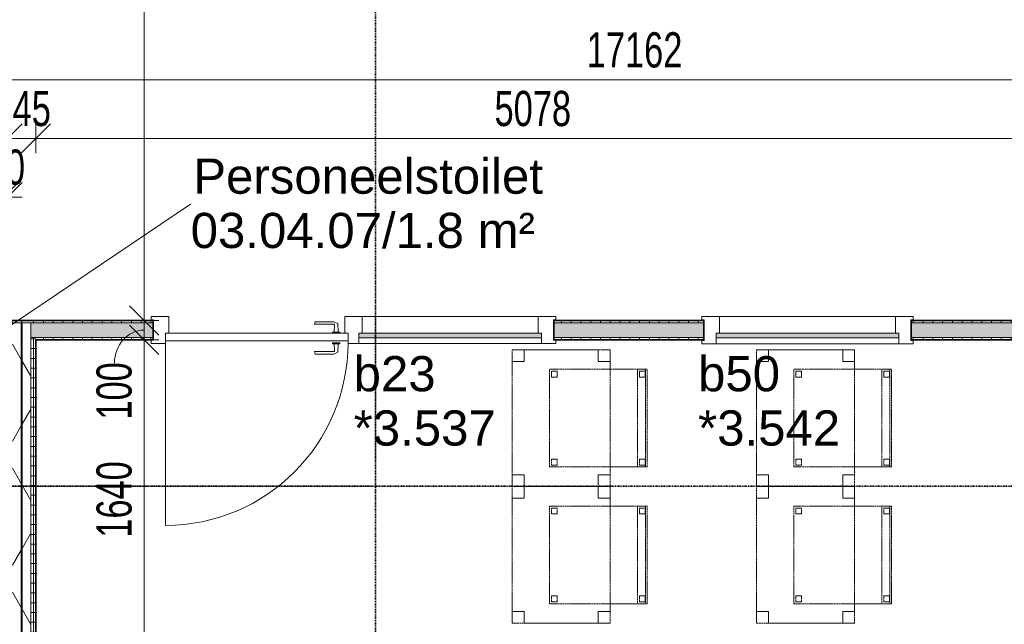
# Model space of a CAD drawing. Header units: millimetres. Extents: x -80560 to 110805, y -11020 to 52719.
# Tile 67 of 145: x 56685 to 61722, y 16595 to 19688. Entities that reach past the tile are written whole.
import ezdxf

# ---------------------------------------------------------------- set-up
doc = ezdxf.new("R2010")
doc.units = ezdxf.units.MM
doc.linetypes.add('DASHDOT2', pattern=[8, 4, -2, 0, -2])
doc.linetypes.add('DASHED2', pattern=[6, 4, -2])
for name, color, linetype, lineweight in [('A-ANNO-DIMS', 211, 'Continuous', 9), ('A-ANNO-DIMS-100', 211, 'Continuous', 9), ('A-AREA-IDEN', 2, 'Continuous', 9), ('A-DOOR', 31, 'Continuous', 18), ('A-GLAZ', 151, 'Continuous', 18), ('A-GLAZ-IDEN', 152, 'Continuous', 18), ('A-WALL', 113, 'Continuous', 35), ('A-WALL-PATT', 111, 'Continuous', 35), ('G-ANNO-SYMB', 111, 'Continuous', 9), ('I-FURN', 30, 'Continuous', 18), ('I-WALL', 2, 'Continuous', 18)]:
    doc.layers.add(name, color=color, linetype=linetype, lineweight=lineweight)
doc.styles.add('Arial', font='arial.ttf', dxfattribs={"height": 180})
doc.styles.add('Arial_5', font='arial.ttf', dxfattribs={"width": 0.7, "height": 180})
doc.dimstyles.new('n3o_1_8', dxfattribs={"dimscale": 304.8, "dimtxt": 183.646692, "dimasz": 0.492126, "dimexe": 0.246063, "dimexo": 0.0625, "dimgap": 0.032808, "dimtad": 1, "dimdec": 0, "dimdsep": 46, "dimtxsty": 'Arial_5', "dimblk1": 'OBLIQUE', "dimblk2": 'OBLIQUE', "dimsah": 1, "dimcen": 0.09, "dimdle": 0.246063, "dimazin": 0, "dimtfac": 1, "dimtdec": 4, "dimtix": 1, "dimtmove": 0, "dimatfit": 3, "dimfxl": 0.246063, "dimfxlon": 1, "dimtvp": 1, "dimtolj": 1, "dimtzin": 0, "dimarcsym": 2})
doc.dimstyles.new('n3o_1_8_1', dxfattribs={"dimscale": 304.8, "dimtxt": 183.646692, "dimasz": 0.492126, "dimexe": 0.246063, "dimexo": 0.0625, "dimgap": 0.032808, "dimtad": 1, "dimdec": 0, "dimdsep": 46, "dimtxsty": 'Arial_5', "dimblk1": 'OBLIQUE', "dimblk2": 'OBLIQUE', "dimsah": 1, "dimcen": 0.09, "dimdle": 0.246063, "dimazin": 0, "dimtfac": 1, "dimtdec": 4, "dimtix": 1, "dimtmove": 1, "dimatfit": 3, "dimfxl": 0.246063, "dimfxlon": 1, "dimtvp": 1, "dimtolj": 1, "dimtzin": 0, "dimarcsym": 2})
doc.dimstyles.new('n3o_1_8_3', dxfattribs={"dimscale": 304.8, "dimtxt": 183.646692, "dimasz": 0.492126, "dimexe": 0.246063, "dimexo": 0.0625, "dimgap": 0.032808, "dimtad": 1, "dimdec": 0, "dimdsep": 46, "dimtxsty": 'Arial_5', "dimblk1": 'OBLIQUE', "dimblk2": 'OBLIQUE', "dimsah": 1, "dimcen": 0.09, "dimdle": 0.246063, "dimazin": 0, "dimtfac": 1, "dimtdec": 4, "dimtix": 1, "dimtmove": 0, "dimatfit": 3, "dimfxl": 0.246063, "dimfxlon": 1, "dimtvp": 1, "dimtolj": 1, "dimtzin": 0, "dimarcsym": 2})
pattern_1 = [(180, (56767.32, 14055.25), (-1e-13, -50), [])]
pattern_2 = [(60, (24894.82, 0), (-274.963, 158.75), []), (120, (24894.82, 0), (-274.963, -158.75), [])]
pattern_3 = [(270, (63356.07, 18150), (50, 2e-13), [])]

# ---------------------------------------------------------------- blocks, each defined once
blk = doc.blocks.new('32_n3o_deur_enkel met zijlicht - 90x139_17_K_930_2410x2070_deur glasstrook-33349588-DO_03 derde verdieping')
at = {"layer": 'A-GLAZ'}
for p, q in [((-962, 69), (-1035, 69)), ((-1035, 69), (-1035, 52)), ((-1035, 52), (-1023, 52)), ((-1023, 52), (-1023, -53)), ((-962, 39), (-962, 69)), ((-962, 69), (-28, 69)), ((28, 69), (-28, 69)), ((-28, 69), (-28, 39)), ((28, 55), (28, 69)), ((1035, 69), (962, 69)), ((962, 69), (962, 55)), ((1023, -53), (1023, 52)), ((1023, 52), (1035, 52)), ((1035, 52), (1035, 69)), ((-945, -70), (-945, 15)), ((-45, 15), (-45, -70)), ((45, -70), (45, 15)), ((945, 15), (945, -70)), ((-1023, -53), (-1035, -53)), ((-1035, -53), (-1035, -70)), ((-1035, -70), (-945, -70)), ((-45, -70), (-945, -70)), ((-45, -70), (45, -70)), ((945, -70), (1035, -70)), ((1035, -53), (1023, -53)), ((1035, -70), (1035, -53))]:
    blk.add_line(p, q, dxfattribs=at)
blk = doc.blocks.new('30_n3o_deur_dicht - 40mm_draai_LS-31987334-DO_03 derde verdieping')
at = {"layer": 'A-DOOR'}
for p, q in [((0, 40), (-934, 40)), ((-934, 40), (-934, 0)), ((-934, 0), (0, 0)), ((0, 0), (0, 40))]:
    blk.add_line(p, q, dxfattribs=at)
blk = doc.blocks.new('30_n3o_beslag_deurkruk_met_schild - std-875116-DO_03 derde verdieping')
at = {"layer": 'A-DOOR'}
for p, q in [((-18.5, 0), (-18.5, -5)), ((18.5, -5), (18.5, 0)), ((-18.5, -5), (18.5, -5)), ((-7.8, -48.4), (-10, -5)), ((12.7, -58), (-7.8, -48.4)), ((10, -5), (8.3, -39.7)), ((13.3, -45), (111, -45)), ((111, -45), (108, -58)), ((108, -58), (12.7, -58))]:
    blk.add_line(p, q, dxfattribs=at)
at = {"layer": 'A-DOOR', "flags": 128}
blk.add_lwpolyline([(8.3, -39.7), (8.6, -41.7), (9.6, -43.4), (11.3, -44.6), (13.3, -45)], dxfattribs=at)
blk = doc.blocks.new('30_n3o_beslag_deurkruk_met_schild - std-V214-DO_03 derde verdieping')
at = {"layer": 'A-DOOR'}
for p, q in [((-7.8, 48.4), (12.7, 58)), ((12.7, 58), (108, 58)), ((108, 58), (111, 45)), ((18.5, 5), (-18.5, 5)), ((-18.5, 5), (-18.5, 0)), ((-10, 5), (-7.8, 48.4)), ((8.3, 39.7), (10, 5)), ((111, 45), (13.3, 45)), ((18.5, 0), (18.5, 5)), ((-18.5, 0), (18.5, 0))]:
    blk.add_line(p, q, dxfattribs=at)
at = {"layer": 'A-DOOR', "flags": 128}
blk.add_lwpolyline([(13.3, 45), (11.3, 44.6), (9.6, 43.4), (8.6, 41.7), (8.3, 39.7)], dxfattribs=at)
blk = doc.blocks.new('00_n3o_symbool_swingangle - std-31745489-DO_03 derde verdieping')
at = {"layer": 'A-DOOR'}
blk.add_line((-415, -10), (-415, -944), dxfattribs=at)
blk.add_arc((-415, -10), 934, 270, 0, dxfattribs=at)
blk = doc.blocks.new('32_n3o_raam_h1xb1 - 90x139_17_K_2410x1080-31973212-DO_03 derde verdieping')
at = {"layer": 'A-GLAZ'}
for p, q in [((-540, 69.5), (-540, 52.5)), ((-467, 69.5), (-540, 69.5)), ((-540, 52.5), (-528, 52.5)), ((-528, 52.5), (-528, -52.5)), ((-467, 39.5), (-467, 69.5)), ((-467, 69.5), (467, 69.5)), ((540, 69.5), (467, 69.5)), ((467, 69.5), (467, 39.5)), ((528, -52.5), (528, 52.5)), ((528, 52.5), (540, 52.5)), ((540, 52.5), (540, 69.5)), ((-450, -69.5), (-450, 15.5)), ((450, 15.5), (450, -69.5)), ((-528, -52.5), (-540, -52.5)), ((-540, -52.5), (-540, -69.5)), ((-540, -69.5), (-450, -69.5)), ((450, -69.5), (-450, -69.5)), ((450, -69.5), (540, -69.5)), ((540, -52.5), (528, -52.5)), ((540, -69.5), (540, -52.5))]:
    blk.add_line(p, q, dxfattribs=at)
blk = doc.blocks.new('30_n3o_raam_vast - 24mm-31742709-DO_03 derde verdieping')
at = {"layer": 'A-DOOR'}
blk.add_hatch(color=256, dxfattribs=at).paths.add_polyline_path([(0, 24), (-934, 24), (-934, 0), (0, 0)], flags=0)
for p, q in [((0, 24), (-934, 24)), ((-934, 24), (-934, 0)), ((-934, 0), (0, 0)), ((0, 0), (0, 24))]:
    blk.add_line(p, q, dxfattribs=at)
blk = doc.blocks.new('82_tafel1 - tafel 500x700 2-30673039-DO_03 derde verdieping')
at = {"layer": 'I-FURN', "linetype": 'DASHED2'}
for p, q in [((350, 250), (-350, 250)), ((-350, 250), (-350, -250)), ((350, 250), (-350, 250)), ((-350, 250), (-350, -250)), ((-350, 250), (-350, 190)), ((-290, 250), (-350, 250)), ((-290, 190), (-290, 250)), ((-290, 250), (290, 250)), ((-290, 250), (-290, 190)), ((290, 250), (290, 190)), ((290, 190), (290, 250)), ((350, 250), (290, 250)), ((350, -250), (350, 250)), ((350, -250), (350, 250)), ((350, 190), (350, 250)), ((-350, -190), (-350, 190)), ((-350, 190), (-290, 190)), ((-290, 190), (-350, 190)), ((290, 190), (350, 190)), ((350, 190), (290, 190)), ((350, 190), (350, -190)), ((-290, -190), (-350, -190)), ((-350, -190), (-290, -190)), ((-350, -190), (-350, -250)), ((-290, -250), (-290, -190)), ((-290, -190), (-290, -250)), ((350, -190), (290, -190)), ((290, -190), (290, -250)), ((290, -250), (290, -190)), ((290, -190), (350, -190)), ((350, -250), (350, -190)), ((-350, -250), (350, -250)), ((-350, -250), (350, -250)), ((-350, -250), (-290, -250)), ((290, -250), (-290, -250)), ((290, -250), (350, -250))]:
    blk.add_line(p, q, dxfattribs=at)
blk = doc.blocks.new('82_zitmeubel - stoel 500x500-V240-DO_03 derde verdieping')
at = {"layer": 'I-FURN', "linetype": 'DASHED2'}
for p, q in [((-192.1, -73), (-192.1, 237)), ((-192.1, 237), (-192.1, -73)), ((-192.1, 237), (307.9, 237)), ((-192.1, 237), (307.9, 237)), ((-182.1, 226), (-182.1, 198)), ((-182.1, 198), (-182.1, 226)), ((-153.1, 227), (-181.1, 227)), ((-181.1, 227), (-153.1, 227)), ((-152.1, 198), (-152.1, 226)), ((-152.1, 226), (-152.1, 198)), ((267.9, 226), (267.9, 198)), ((267.9, 198), (267.9, 226)), ((296.9, 227), (268.9, 227)), ((268.9, 227), (296.9, 227)), ((297.9, 198), (297.9, 226)), ((297.9, 226), (297.9, 198)), ((307.9, 237), (307.9, -73)), ((307.9, -73), (307.9, 237)), ((-181.1, 197), (-153.1, 197)), ((-153.1, 197), (-181.1, 197)), ((268.9, 197), (296.9, 197)), ((296.9, 197), (268.9, 197)), ((-192.1, -213), (-192.1, -73)), ((-192.1, -73), (-192.1, -263)), ((307.9, -73), (307.9, -213)), ((307.9, -263), (307.9, -73)), ((-192.1, -254.1), (-192.1, -213)), ((307.9, -213), (-192.1, -213)), ((-182.1, -224), (-182.1, -252)), ((-182.1, -252), (-182.1, -224)), ((-153.1, -223), (-181.1, -223)), ((-181.1, -223), (-153.1, -223)), ((-152.1, -252), (-152.1, -224)), ((-152.1, -224), (-152.1, -252)), ((267.9, -224), (267.9, -252)), ((267.9, -252), (267.9, -224)), ((296.9, -223), (268.9, -223)), ((268.9, -223), (296.9, -223)), ((297.9, -252), (297.9, -224)), ((297.9, -224), (297.9, -252)), ((307.9, -213), (307.9, -254.1)), ((-192.1, -263), (-192.1, -254.1)), ((307.9, -254.1), (-192.1, -254.1)), ((-192.1, -263), (307.9, -263)), ((-192.1, -263), (307.9, -263)), ((-181.1, -253), (-153.1, -253)), ((-153.1, -253), (-181.1, -253)), ((268.9, -253), (296.9, -253)), ((296.9, -253), (268.9, -253)), ((307.9, -254.1), (307.9, -263))]:
    blk.add_line(p, q, dxfattribs=at)
for centre, start, end in [((-181.1, 226), 120, 165), ((-181.1, 226), 135, 180), ((-181.1, 226), 165, 180), ((-181.1, 226), 90, 135), ((-181.1, 226), 90, 120), ((-153.1, 226), 60, 90), ((-153.1, 226), 60, 90), ((-153.1, 226), 360, 60), ((-153.1, 226), 15, 60), ((-153.1, 226), 360, 15), ((268.9, 226), 90, 180), ((268.9, 226), 90, 165), ((268.9, 226), 165, 180), ((296.9, 226), 360, 90), ((296.9, 226), 360, 90), ((-181.1, 198), 180, 195), ((-181.1, 198), 180, 240), ((-181.1, 198), 195, 225), ((-181.1, 198), 225, 270), ((-181.1, 198), 240, 255), ((-181.1, 198), 255, 270), ((-153.1, 198), 270, 300), ((-153.1, 198), 270, 285), ((-153.1, 198), 285, 0), ((-153.1, 198), 300, 0), ((268.9, 198), 180, 270), ((268.9, 198), 180, 225), ((268.9, 198), 225, 270), ((296.9, 198), 270, 360), ((296.9, 198), 270, 285), ((296.9, 198), 285, 330), ((296.9, 198), 330, 360), ((-181.1, -224), 90, 180), ((-181.1, -224), 90, 180), ((-153.1, -224), 0, 90), ((-153.1, -224), 0, 90), ((268.9, -224), 90, 180), ((268.9, -224), 150, 180), ((268.9, -224), 90, 150), ((296.9, -224), 0, 90), ((296.9, -224), 0, 90), ((-181.1, -252), 180, 270), ((-181.1, -252), 180, 270), ((-153.1, -252), 270, 0), ((-153.1, -252), 270, 0), ((268.9, -252), 180, 270), ((268.9, -252), 180, 270), ((296.9, -252), 270, 0), ((296.9, -252), 270, 285), ((296.9, -252), 285, 315), ((296.9, -252), 315, 0)]:
    blk.add_arc(centre, 1, start, end, dxfattribs=at)
blk = doc.blocks.new('82_zitmeubel - stoel 500x500-V241-DO_03 derde verdieping')
at = {"layer": 'I-FURN', "linetype": 'DASHED2'}
for p, q in [((-192.1, -73), (-192.1, 237)), ((-192.1, 237), (-192.1, -73)), ((-192.1, 237), (307.9, 237)), ((-192.1, 237), (307.9, 237)), ((-182.1, 226), (-182.1, 198)), ((-182.1, 198), (-182.1, 226)), ((-153.1, 227), (-181.1, 227)), ((-181.1, 227), (-153.1, 227)), ((-152.1, 198), (-152.1, 226)), ((-152.1, 226), (-152.1, 198)), ((267.9, 226), (267.9, 198)), ((267.9, 198), (267.9, 226)), ((296.9, 227), (268.9, 227)), ((268.9, 227), (296.9, 227)), ((297.9, 198), (297.9, 226)), ((297.9, 226), (297.9, 198)), ((307.9, 237), (307.9, -73)), ((307.9, -73), (307.9, 237)), ((-181.1, 197), (-153.1, 197)), ((-153.1, 197), (-181.1, 197)), ((268.9, 197), (296.9, 197)), ((296.9, 197), (268.9, 197)), ((-192.1, -213), (-192.1, -73)), ((-192.1, -73), (-192.1, -263)), ((307.9, -73), (307.9, -213)), ((307.9, -263), (307.9, -73)), ((-192.1, -254.1), (-192.1, -213)), ((307.9, -213), (-192.1, -213)), ((-182.1, -224), (-182.1, -252)), ((-182.1, -252), (-182.1, -224)), ((-153.1, -223), (-181.1, -223)), ((-181.1, -223), (-153.1, -223)), ((-152.1, -252), (-152.1, -224)), ((-152.1, -224), (-152.1, -252)), ((267.9, -224), (267.9, -252)), ((267.9, -252), (267.9, -224)), ((296.9, -223), (268.9, -223)), ((268.9, -223), (296.9, -223)), ((297.9, -252), (297.9, -224)), ((297.9, -224), (297.9, -252)), ((307.9, -213), (307.9, -254.1)), ((-192.1, -263), (-192.1, -254.1)), ((307.9, -254.1), (-192.1, -254.1)), ((-192.1, -263), (307.9, -263)), ((-192.1, -263), (307.9, -263)), ((-181.1, -253), (-153.1, -253)), ((-153.1, -253), (-181.1, -253)), ((268.9, -253), (296.9, -253)), ((296.9, -253), (268.9, -253)), ((307.9, -254.1), (307.9, -263))]:
    blk.add_line(p, q, dxfattribs=at)
for centre, start, end in [((-181.1, 226), 120, 165), ((-181.1, 226), 135, 180), ((-181.1, 226), 165, 180), ((-181.1, 226), 90, 135), ((-181.1, 226), 90, 120), ((-153.1, 226), 60, 90), ((-153.1, 226), 75, 90), ((-153.1, 226), 45, 75), ((-153.1, 226), 360, 60), ((-153.1, 226), 360, 45), ((268.9, 226), 90, 180), ((268.9, 226), 150, 165), ((268.9, 226), 165, 180), ((268.9, 226), 135, 150), ((268.9, 226), 120, 135), ((268.9, 226), 105, 120), ((268.9, 226), 90, 105), ((296.9, 226), 360, 90), ((296.9, 226), 360, 90), ((-181.1, 198), 180, 195), ((-181.1, 198), 180, 240), ((-181.1, 198), 195, 225), ((-181.1, 198), 225, 270), ((-181.1, 198), 240, 270), ((-153.1, 198), 270, 285), ((-153.1, 198), 270, 285), ((-153.1, 198), 285, 0), ((-153.1, 198), 285, 0), ((268.9, 198), 180, 270), ((268.9, 198), 180, 195), ((268.9, 198), 195, 210), ((268.9, 198), 210, 270), ((296.9, 198), 270, 360), ((296.9, 198), 270, 360), ((-181.1, -224), 90, 180), ((-181.1, -224), 90, 180), ((-153.1, -224), 0, 90), ((-153.1, -224), 0, 90), ((268.9, -224), 90, 180), ((268.9, -224), 150, 180), ((268.9, -224), 90, 150), ((296.9, -224), 0, 90), ((296.9, -224), 0, 90), ((-181.1, -252), 180, 270), ((-181.1, -252), 180, 270), ((-153.1, -252), 270, 0), ((-153.1, -252), 270, 0), ((268.9, -252), 180, 270), ((268.9, -252), 180, 270), ((296.9, -252), 270, 0), ((296.9, -252), 270, 285), ((296.9, -252), 285, 315), ((296.9, -252), 315, 0)]:
    blk.add_arc(centre, 1, start, end, dxfattribs=at)
blk = doc.blocks.new('82_zitmeubel - stoel 500x500-V242-DO_03 derde verdieping')
at = {"layer": 'I-FURN', "linetype": 'DASHED2'}
for p, q in [((-192.1, -73), (-192.1, 237)), ((-192.1, 237), (-192.1, -73)), ((-192.1, 237), (307.9, 237)), ((-192.1, 237), (307.9, 237)), ((-182.1, 226), (-182.1, 198)), ((-182.1, 198), (-182.1, 226)), ((-153.1, 227), (-181.1, 227)), ((-181.1, 227), (-153.1, 227)), ((-152.1, 198), (-152.1, 226)), ((-152.1, 226), (-152.1, 198)), ((267.9, 226), (267.9, 198)), ((267.9, 198), (267.9, 226)), ((296.9, 227), (268.9, 227)), ((268.9, 227), (296.9, 227)), ((297.9, 198), (297.9, 226)), ((297.9, 226), (297.9, 198)), ((307.9, 237), (307.9, -73)), ((307.9, -73), (307.9, 237)), ((-181.1, 197), (-153.1, 197)), ((-153.1, 197), (-181.1, 197)), ((268.9, 197), (296.9, 197)), ((296.9, 197), (268.9, 197)), ((-192.1, -213), (-192.1, -73)), ((-192.1, -73), (-192.1, -263)), ((307.9, -73), (307.9, -213)), ((307.9, -263), (307.9, -73)), ((-192.1, -254.1), (-192.1, -213)), ((307.9, -213), (-192.1, -213)), ((-182.1, -224), (-182.1, -252)), ((-182.1, -252), (-182.1, -224)), ((-153.1, -223), (-181.1, -223)), ((-181.1, -223), (-153.1, -223)), ((-152.1, -252), (-152.1, -224)), ((-152.1, -224), (-152.1, -252)), ((267.9, -224), (267.9, -252)), ((267.9, -252), (267.9, -224)), ((296.9, -223), (268.9, -223)), ((268.9, -223), (296.9, -223)), ((297.9, -252), (297.9, -224)), ((297.9, -224), (297.9, -252)), ((307.9, -213), (307.9, -254.1)), ((-192.1, -263), (-192.1, -254.1)), ((307.9, -254.1), (-192.1, -254.1)), ((-192.1, -263), (307.9, -263)), ((-192.1, -263), (307.9, -263)), ((-181.1, -253), (-153.1, -253)), ((-153.1, -253), (-181.1, -253)), ((268.9, -253), (296.9, -253)), ((296.9, -253), (268.9, -253)), ((307.9, -254.1), (307.9, -263))]:
    blk.add_line(p, q, dxfattribs=at)
for centre, start, end in [((-181.1, 226), 90, 180), ((-181.1, 226), 90, 180), ((-153.1, 226), 360, 90), ((-153.1, 226), 360, 90), ((268.9, 226), 90, 180), ((268.9, 226), 135, 180), ((268.9, 226), 120, 135), ((268.9, 226), 90, 120), ((296.9, 226), 360, 90), ((296.9, 226), 60, 90), ((296.9, 226), 45, 60), ((296.9, 226), 30, 45), ((296.9, 226), 15, 30), ((296.9, 226), 360, 15), ((-181.1, 198), 180, 240), ((-181.1, 198), 180, 195), ((-181.1, 198), 195, 270), ((-181.1, 198), 240, 270), ((-153.1, 198), 270, 0), ((-153.1, 198), 270, 285), ((-153.1, 198), 285, 315), ((-153.1, 198), 315, 330), ((-153.1, 198), 330, 0), ((268.9, 198), 180, 270), ((268.9, 198), 180, 195), ((268.9, 198), 195, 270), ((296.9, 198), 270, 300), ((296.9, 198), 270, 300), ((296.9, 198), 300, 315), ((296.9, 198), 300, 315), ((296.9, 198), 315, 360), ((296.9, 198), 315, 330), ((296.9, 198), 330, 345), ((296.9, 198), 345, 360), ((-181.1, -224), 90, 180), ((-181.1, -224), 90, 180), ((-153.1, -224), 0, 90), ((-153.1, -224), 0, 90), ((268.9, -224), 90, 180), ((268.9, -224), 90, 180), ((296.9, -224), 0, 90), ((296.9, -224), 60, 90), ((296.9, -224), 0, 60), ((-181.1, -252), 180, 270), ((-181.1, -252), 180, 270), ((-153.1, -252), 270, 0), ((-153.1, -252), 270, 0), ((268.9, -252), 180, 270), ((268.9, -252), 180, 270), ((296.9, -252), 270, 0), ((296.9, -252), 270, 345), ((296.9, -252), 345, 0)]:
    blk.add_arc(centre, 1, start, end, dxfattribs=at)
blk = doc.blocks.new('82_zitmeubel - stoel 500x500-V243-DO_03 derde verdieping')
at = {"layer": 'I-FURN', "linetype": 'DASHED2'}
for p, q in [((-192.1, -73), (-192.1, 237)), ((-192.1, 237), (-192.1, -73)), ((-192.1, 237), (307.9, 237)), ((-192.1, 237), (307.9, 237)), ((-182.1, 226), (-182.1, 198)), ((-182.1, 198), (-182.1, 226)), ((-153.1, 227), (-181.1, 227)), ((-181.1, 227), (-153.1, 227)), ((-152.1, 198), (-152.1, 226)), ((-152.1, 226), (-152.1, 198)), ((267.9, 226), (267.9, 198)), ((267.9, 198), (267.9, 226)), ((296.9, 227), (268.9, 227)), ((268.9, 227), (296.9, 227)), ((297.9, 198), (297.9, 226)), ((297.9, 226), (297.9, 198)), ((307.9, 237), (307.9, -73)), ((307.9, -73), (307.9, 237)), ((-181.1, 197), (-153.1, 197)), ((-153.1, 197), (-181.1, 197)), ((268.9, 197), (296.9, 197)), ((296.9, 197), (268.9, 197)), ((-192.1, -213), (-192.1, -73)), ((-192.1, -73), (-192.1, -263)), ((307.9, -73), (307.9, -213)), ((307.9, -263), (307.9, -73)), ((-192.1, -254.1), (-192.1, -213)), ((307.9, -213), (-192.1, -213)), ((-182.1, -224), (-182.1, -252)), ((-182.1, -252), (-182.1, -224)), ((-153.1, -223), (-181.1, -223)), ((-181.1, -223), (-153.1, -223)), ((-152.1, -252), (-152.1, -224)), ((-152.1, -224), (-152.1, -252)), ((267.9, -224), (267.9, -252)), ((267.9, -252), (267.9, -224)), ((296.9, -223), (268.9, -223)), ((268.9, -223), (296.9, -223)), ((297.9, -252), (297.9, -224)), ((297.9, -224), (297.9, -252)), ((307.9, -213), (307.9, -254.1)), ((-192.1, -263), (-192.1, -254.1)), ((307.9, -254.1), (-192.1, -254.1)), ((-192.1, -263), (307.9, -263)), ((-192.1, -263), (307.9, -263)), ((-181.1, -253), (-153.1, -253)), ((-153.1, -253), (-181.1, -253)), ((268.9, -253), (296.9, -253)), ((296.9, -253), (268.9, -253)), ((307.9, -254.1), (307.9, -263))]:
    blk.add_line(p, q, dxfattribs=at)
for centre, start, end in [((-181.1, 226), 90, 180), ((-181.1, 226), 150, 180), ((-181.1, 226), 105, 150), ((-181.1, 226), 90, 105), ((-153.1, 226), 45, 90), ((-153.1, 226), 75, 90), ((-153.1, 226), 60, 75), ((-153.1, 226), 45, 60), ((-153.1, 226), 360, 45), ((-153.1, 226), 30, 45), ((-153.1, 226), 15, 30), ((-153.1, 226), 360, 15), ((268.9, 226), 90, 180), ((268.9, 226), 90, 180), ((296.9, 226), 360, 90), ((296.9, 226), 15, 90), ((296.9, 226), 360, 15), ((-181.1, 198), 180, 240), ((-181.1, 198), 180, 240), ((-181.1, 198), 240, 270), ((-181.1, 198), 240, 270), ((-153.1, 198), 270, 0), ((-153.1, 198), 270, 285), ((-153.1, 198), 285, 300), ((-153.1, 198), 300, 315), ((-153.1, 198), 315, 0), ((268.9, 198), 180, 270), ((268.9, 198), 180, 270), ((296.9, 198), 270, 330), ((296.9, 198), 270, 285), ((296.9, 198), 285, 300), ((296.9, 198), 300, 315), ((296.9, 198), 315, 330), ((296.9, 198), 330, 345), ((296.9, 198), 330, 345), ((296.9, 198), 345, 360), ((296.9, 198), 345, 360), ((-181.1, -224), 90, 180), ((-181.1, -224), 90, 180), ((-153.1, -224), 0, 90), ((-153.1, -224), 0, 90), ((268.9, -224), 90, 180), ((268.9, -224), 90, 165), ((268.9, -224), 165, 180), ((296.9, -224), 0, 90), ((296.9, -224), 30, 90), ((296.9, -224), 0, 30), ((-181.1, -252), 180, 270), ((-181.1, -252), 180, 270), ((-153.1, -252), 270, 0), ((-153.1, -252), 270, 0), ((268.9, -252), 180, 270), ((268.9, -252), 180, 270), ((296.9, -252), 270, 0), ((296.9, -252), 270, 300), ((296.9, -252), 300, 0)]:
    blk.add_arc(centre, 1, start, end, dxfattribs=at)
blk = doc.blocks.new('DIMBLOCK254-DO_03 derde verdieping')
at = {"layer": 'A-ANNO-DIMS-100'}
for p, q in [((51244.8, 19380.5), (51319.8, 19455.5)), ((51244.8, 19455.5), (51244.8, 19305.5)), ((51244.8, 19380.5), (51244.8, 19455.5)), ((68406.3, 19380.5), (68481.3, 19455.5)), ((68406.3, 19455.5), (68406.3, 19305.5)), ((68406.3, 19380.5), (68406.3, 19455.5)), ((51244.8, 19380.5), (51169.8, 19305.5)), ((51244.8, 19380.5), (68406.3, 19380.5)), ((68406.3, 19380.5), (68331.3, 19305.5))]:
    blk.add_line(p, q, dxfattribs=at)
at = {"layer": 'A-ANNO-DIMS-100', "color": 0, "insert": (59585.4, 19624.2), "char_height": 180, "width": 576.368, "attachment_point": 1, "line_spacing_factor": 0.941778, "style": 'Arial_5'}
blk.add_mtext('17162', dxfattribs=at)
blk = doc.blocks.new('_Oblique')
at = {"color": 0, "linetype": 'ByBlock', "lineweight": -2}
blk.add_line((-0.5, -0.5), (0.5, 0.5), dxfattribs=at)
blk = doc.blocks.new('DIMBLOCK277-DO_03 derde verdieping')
at = {"layer": 'A-ANNO-DIMS-100'}
for p, q in [((55522.3, 19080.5), (55597.3, 19155.5)), ((55522.3, 19005.5), (55522.3, 19155.5)), ((56622.3, 19080.5), (56697.3, 19155.5)), ((56622.3, 19005.5), (56622.3, 19155.5)), ((55522.3, 19080.5), (55447.3, 19005.5)), ((55522.3, 19080.5), (56622.3, 19080.5)), ((55522.3, 19080.5), (55522.3, 19005.5)), ((56622.3, 19080.5), (56547.3, 19005.5)), ((56622.3, 19080.5), (56622.3, 19005.5))]:
    blk.add_line(p, q, dxfattribs=at)
at = {"layer": 'A-ANNO-DIMS-100', "color": 0, "insert": (55880.2, 19324.2), "char_height": 180, "width": 461.094, "attachment_point": 1, "line_spacing_factor": 0.941778, "style": 'Arial_5'}
blk.add_mtext('1100', dxfattribs=at)
blk = doc.blocks.new('DIMBLOCK278-DO_03 derde verdieping')
at = {"layer": 'A-ANNO-DIMS-100'}
for p, q in [((56622.3, 19080.5), (56697.3, 19155.5)), ((56622.3, 19005.5), (56622.3, 19155.5)), ((56767.3, 19080.5), (56842.3, 19155.5)), ((56767.3, 19005.5), (56767.3, 19155.5)), ((56622.3, 19080.5), (56547.3, 19005.5)), ((56622.3, 19080.5), (56767.3, 19080.5)), ((56622.3, 19080.5), (56622.3, 19005.5)), ((56767.3, 19080.5), (56692.3, 19005.5)), ((56767.3, 19080.5), (56767.3, 19005.5))]:
    blk.add_line(p, q, dxfattribs=at)
at = {"layer": 'A-ANNO-DIMS-100', "color": 0, "insert": (56550.7, 19324.2), "char_height": 180, "width": 345.821, "attachment_point": 1, "line_spacing_factor": 0.941778, "style": 'Arial_5'}
blk.add_mtext('145', dxfattribs=at)
blk = doc.blocks.new('DIMBLOCK279-DO_03 derde verdieping')
at = {"layer": 'A-ANNO-DIMS-100'}
for p, q in [((56767.3, 19080.5), (56842.3, 19155.5)), ((56767.3, 19005.5), (56767.3, 19155.5)), ((61844.8, 19080.5), (61919.8, 19155.5)), ((61844.8, 19005.5), (61844.8, 19155.5)), ((56767.3, 19080.5), (56692.3, 19005.5)), ((56767.3, 19080.5), (61844.8, 19080.5)), ((56767.3, 19080.5), (56767.3, 19005.5)), ((61844.8, 19080.5), (61769.8, 19005.5)), ((61844.8, 19080.5), (61844.8, 19005.5))]:
    blk.add_line(p, q, dxfattribs=at)
at = {"layer": 'A-ANNO-DIMS-100', "color": 0, "insert": (59113.9, 19324.2), "char_height": 180, "width": 461.094, "attachment_point": 1, "line_spacing_factor": 0.941778, "style": 'Arial_5'}
blk.add_mtext('5078', dxfattribs=at)
blk = doc.blocks.new('DIMBLOCK339-DO_03 derde verdieping')
at = {"layer": 'A-ANNO-DIMS-100'}
for p, q in [((57321, 22735), (57246, 22810)), ((57396, 22735), (57246, 22735)), ((57321, 22735), (57321, 18150)), ((57321, 22735), (57396, 22660)), ((57321, 22735), (57396, 22735)), ((57321, 18150), (57246, 18225)), ((57396, 18150), (57246, 18150)), ((57321, 18150), (57396, 18075)), ((57321, 18150), (57396, 18150))]:
    blk.add_line(p, q, dxfattribs=at)
at = {"layer": 'A-ANNO-DIMS-100', "color": 0, "insert": (57077.4, 20250.4), "char_height": 180, "width": 461.094, "attachment_point": 1, "rotation": 90, "line_spacing_factor": 0.941778, "style": 'Arial_5'}
blk.add_mtext('4585', dxfattribs=at)
blk = doc.blocks.new('DIMBLOCK340-DO_03 derde verdieping')
at = {"layer": 'A-ANNO-DIMS-100'}
for p, q in [((57321, 18150), (57246, 18225)), ((57396, 18150), (57246, 18150)), ((57321, 18150), (57321, 18050)), ((57321, 18150), (57396, 18075)), ((57321, 18150), (57396, 18150)), ((57321, 18050), (57246, 18125)), ((57396, 18050), (57246, 18050)), ((57321, 18050), (57396, 17975)), ((57321, 18050), (57396, 18050))]:
    blk.add_line(p, q, dxfattribs=at)
blk.add_ellipse((57321, 17930.5), major_axis=(0, 169.5), ratio=0.892603, start_param=0, end_param=1.570796, dxfattribs=at)
at = {"layer": 'A-ANNO-DIMS-100', "color": 0, "insert": (57077.4, 17642.3), "char_height": 180, "width": 345.821, "attachment_point": 1, "rotation": 90, "line_spacing_factor": 0.941778, "style": 'Arial_5'}
blk.add_mtext('100', dxfattribs=at)
blk = doc.blocks.new('DIMBLOCK341-DO_03 derde verdieping')
at = {"layer": 'A-ANNO-DIMS-100'}
for p, q in [((57321, 18050), (57246, 18125)), ((57396, 18050), (57246, 18050)), ((57321, 18050), (57321, 16410)), ((57321, 18050), (57396, 17975)), ((57321, 18050), (57396, 18050)), ((57321, 16410), (57246, 16485)), ((57246, 16410), (57396, 16410)), ((57321, 16410), (57246, 16410)), ((57321, 16410), (57396, 16335))]:
    blk.add_line(p, q, dxfattribs=at)
at = {"layer": 'A-ANNO-DIMS-100', "color": 0, "insert": (57077.4, 17037.9), "char_height": 180, "width": 461.094, "attachment_point": 1, "rotation": 90, "line_spacing_factor": 0.941778, "style": 'Arial_5'}
blk.add_mtext('1640', dxfattribs=at)
blk = doc.blocks.new('DIMBLOCK460-DO_03 derde verdieping')
at = {"layer": 'A-ANNO-DIMS-100'}
for p, q in [((56602.3, 18780.5), (56677.3, 18855.5)), ((56602.3, 18705.5), (56602.3, 18855.5)), ((56622.3, 18780.5), (56697.3, 18855.5)), ((56622.3, 18705.5), (56622.3, 18855.5)), ((56602.3, 18780.5), (56527.3, 18705.5)), ((56622.3, 18780.5), (56547.3, 18705.5)), ((56602.3, 18780.5), (56697.3, 18780.5)), ((56602.3, 18780.5), (56602.3, 18705.5)), ((56622.3, 18780.5), (56622.3, 18705.5))]:
    blk.add_line(p, q, dxfattribs=at)
at = {"layer": 'A-ANNO-DIMS-100', "color": 0, "insert": (56516.3, 19024.2), "char_height": 180, "width": 230.547, "attachment_point": 1, "line_spacing_factor": 0.941778, "style": 'Arial_5'}
blk.add_mtext('20', dxfattribs=at)

msp = doc.modelspace()

# ---------------------------------------------------------------- hatches: boundary and pattern name
at = {"layer": 'A-WALL-PATT', "lineweight": 18}
h = msp.add_hatch(dxfattribs=at)
h.set_pattern_fill('FP_41', color=256, angle=90, style=0, pattern_type=2)
h.set_pattern_definition([(90, (55346.07, 18050), (-50, -1e-13), [])])
h.paths.add_polyline_path([(56622.3, 18137.5), (56742.3, 18137.5), (56742.3, 18150), (56602.3, 18150), (56602.3, 18137.5)], flags=0)
h.paths.add_polyline_path([(55402.3, 18137.5), (55542.3, 18137.5), (55542.3, 18150), (55402.3, 18150)], flags=0)
h.paths.add_polyline_path([(54069.8, 18137.5), (54342.3, 18137.5), (54342.3, 18150), (54069.8, 18150)], flags=0)
h = msp.add_hatch(dxfattribs=at)
h.set_pattern_fill('FP_2', color=256, style=0, pattern_type=2)
h.set_pattern_definition(pattern_2)
h.paths.add_polyline_path([(56647.3, 9960.5), (56692.3, 9960.5), (56692.3, 18137.5), (56647.3, 18137.5), (56647.3, 10255.6)], flags=0)
h = msp.add_hatch(dxfattribs=at)
h.set_pattern_fill('FP_2', color=256, style=0, pattern_type=2)
h.set_pattern_definition(pattern_2)
h.paths.add_polyline_path([(56697.3, 9960.5), (56742.3, 9960.5), (56742.3, 18137.5), (56697.3, 18137.5), (56697.3, 10255.6)], flags=0)
h = msp.add_hatch(dxfattribs=at)
h.set_pattern_fill('FP_30', color=256, angle=90, style=0, pattern_type=2)
h.set_pattern_definition(pattern_1)
h.paths.add_polyline_path([(56742.3, 9960.5), (56754.8, 9960.5), (56754.8, 18062.5), (56742.3, 18062.5), (56742.3, 10255.6)], flags=0)
h.paths.add_polyline_path([(56742.3, 18137.5), (56754.8, 18137.5), (56754.8, 18150), (56742.3, 18150)], flags=0)
at = {"layer": 'A-WALL-PATT', "lineweight": 5}
h = msp.add_hatch(color=256, dxfattribs=at)
h.paths.add_polyline_path([(69944.8, 18062.5), (69944.8, 18137.5), (69364.8, 18137.5), (69364.8, 18062.5)], flags=0)
h.paths.add_polyline_path([(65963.7, 18062.5), (66064.8, 18062.5), (66064.8, 18137.5), (65874.8, 18137.5), (65874.8, 18062.5), (65907.3, 18062.5)], flags=0)
h.paths.add_polyline_path([(67314.8, 18062.5), (67314.8, 18137.5), (67124.8, 18137.5), (67124.8, 18062.5), (67282.3, 18062.5)], flags=0)
h.paths.add_polyline_path([(64707.3, 18062.5), (64814.8, 18062.5), (64814.8, 18137.5), (64674.8, 18137.5), (64674.8, 18062.5)], flags=0)
h.paths.add_polyline_path([(61852.3, 18062.5), (62624.8, 18062.5), (62624.8, 18137.5), (61244.8, 18137.5), (61244.8, 18062.5)], flags=0)
h.paths.add_polyline_path([(60184.8, 18062.5), (60184.8, 18137.5), (59417.3, 18137.5), (59417.3, 18062.5), (59502.9, 18062.5)], flags=0)
h.paths.add_polyline_path([(56859.8, 18062.5), (57367.3, 18062.5), (57367.3, 18137.5), (56742.3, 18137.5), (56742.3, 18062.5), (56767.3, 18062.5)], flags=0)
at = {"layer": 'A-WALL-PATT', "lineweight": 18}
h = msp.add_hatch(dxfattribs=at)
h.set_pattern_fill('FP_30', color=256, angle=90, style=0, pattern_type=2)
h.set_pattern_definition(pattern_1)
h.paths.add_polyline_path([(56754.8, 9960.5), (56767.3, 9960.5), (56767.3, 18062.5), (56754.8, 18062.5), (56754.8, 10255.6)], flags=0)
h.paths.add_polyline_path([(56767.3, 18137.5), (56767.3, 18150), (56754.8, 18150), (56754.8, 18137.5)], flags=0)
h = msp.add_hatch(dxfattribs=at)
h.set_pattern_fill('FP_78', color=256, angle=-270, style=0, pattern_type=2)
h.set_pattern_definition(pattern_3)
h.paths.add_polyline_path([(69944.8, 18137.5), (69944.8, 18150), (69364.8, 18150), (69364.8, 18137.5)], flags=0)
h.paths.add_polyline_path([(65874.8, 18137.5), (66064.8, 18137.5), (66064.8, 18150), (65874.8, 18150)], flags=0)
h.paths.add_polyline_path([(67124.8, 18137.5), (67314.8, 18137.5), (67314.8, 18150), (67124.8, 18150)], flags=0)
h.paths.add_polyline_path([(64674.8, 18137.5), (64814.8, 18137.5), (64814.8, 18150), (64674.8, 18150)], flags=0)
h.paths.add_polyline_path([(62624.8, 18137.5), (62624.8, 18150), (61244.8, 18150), (61244.8, 18137.5), (61852.3, 18137.5)], flags=0)
h.paths.add_polyline_path([(60184.8, 18137.5), (60184.8, 18150), (59417.3, 18150), (59417.3, 18137.5), (59502.9, 18137.5)], flags=0)
h.paths.add_polyline_path([(57153.5, 18137.5), (57367.3, 18137.5), (57367.3, 18150), (56767.3, 18150), (56767.3, 18137.5), (56859.8, 18137.5)], flags=0)
h = msp.add_hatch(dxfattribs=at)
h.set_pattern_fill('FP_78', color=256, angle=-270, style=0, pattern_type=2)
h.set_pattern_definition(pattern_3)
h.paths.add_polyline_path([(67138.3, 18050), (67207.3, 18050), (67207.3, 18062.5), (67124.8, 18062.5), (67124.8, 18050)], flags=0)
h.paths.add_polyline_path([(69944.8, 18050), (69944.8, 18062.5), (69364.8, 18062.5), (69364.8, 18050)], flags=0)
h.paths.add_polyline_path([(67314.8, 18050), (67314.8, 18062.5), (67282.3, 18062.5), (67282.3, 18050), (67294.8, 18050)], flags=0)
h.paths.add_polyline_path([(65994.8, 18050), (66064.8, 18050), (66064.8, 18062.5), (65982.3, 18062.5), (65982.3, 18050)], flags=0)
h.paths.add_polyline_path([(65894.8, 18050), (65907.3, 18050), (65907.3, 18062.5), (65874.8, 18062.5), (65874.8, 18050)], flags=0)
h.paths.add_polyline_path([(61852.3, 18050), (61857.3, 18050), (61857.3, 18062.5), (61244.8, 18062.5), (61244.8, 18050), (61844.8, 18050)], flags=0)
h.paths.add_polyline_path([(62624.8, 18050), (62624.8, 18062.5), (61932.3, 18062.5), (61932.3, 18050), (61944.8, 18050)], flags=0)
h.paths.add_polyline_path([(64782.3, 18050), (64814.8, 18050), (64814.8, 18062.5), (64782.3, 18062.5)], flags=0)
h.paths.add_polyline_path([(64694.8, 18050), (64707.3, 18050), (64707.3, 18062.5), (64674.8, 18062.5), (64674.8, 18050)], flags=0)
h.paths.add_polyline_path([(60184.8, 18050), (60184.8, 18062.5), (59417.3, 18062.5), (59417.3, 18050), (59502.9, 18050)], flags=0)
h.paths.add_polyline_path([(57153.5, 18050), (57367.3, 18050), (57367.3, 18062.5), (56767.3, 18062.5), (56767.3, 18050), (56859.8, 18050)], flags=0)

# ---------------------------------------------------------------- linework, layer by layer
at = {"layer": 'A-AREA-IDEN'}
msp.add_line((56038.3, 17720.7), (57559.4, 18744.9), dxfattribs=at)
at = {"layer": 'A-WALL', "lineweight": 18}
for p, q in [((57367.3, 18137.5), (56602.3, 18137.5)), ((56692.3, 9960.5), (56692.3, 18137.5)), ((56697.3, 9960.5), (56697.3, 18137.5)), ((56742.3, 9960.5), (56742.3, 18137.5)), ((56754.8, 18137.5), (56754.8, 18150)), ((60184.8, 18137.5), (59417.3, 18137.5)), ((62624.8, 18137.5), (61244.8, 18137.5)), ((57367.3, 18062.5), (56742.3, 18062.5)), ((56754.8, 9960.5), (56754.8, 18062.5)), ((60184.8, 18062.5), (59417.3, 18062.5)), ((62624.8, 18062.5), (61244.8, 18062.5))]:
    msp.add_line(p, q, dxfattribs=at)
at = {"layer": 'G-ANNO-SYMB', "linetype": 'DASHDOT2', "lineweight": 35}
for p, q in [((58505.6, 48457.5), (58505.6, 9133.2)), ((33883.5, 17302.3), (90250.9, 17302.3))]:
    msp.add_line(p, q, dxfattribs=at)
at = {"layer": 'I-WALL', "lineweight": 35}
for p, q in [((57367.3, 18150), (56602.3, 18150)), ((57367.3, 18050), (57367.3, 18150)), ((60184.8, 18150), (59417.3, 18150)), ((59417.3, 18150), (59417.3, 18050)), ((60184.8, 18050), (60184.8, 18150)), ((62624.8, 18150), (61244.8, 18150)), ((61244.8, 18150), (61244.8, 18050)), ((56767.3, 9960.5), (56767.3, 18050)), ((56767.3, 18050), (57367.3, 18050)), ((59417.3, 18050), (60184.8, 18050)), ((61244.8, 18050), (61844.8, 18050))]:
    msp.add_line(p, q, dxfattribs=at)

# ---------------------------------------------------------------- block references
at = {"layer": 'A-DOOR', "rotation": 180}
for name, p in [('30_n3o_beslag_deurkruk_met_schild - std-875116-DO_03 derde verdieping', (58304.3, 18085)), ('30_n3o_deur_dicht - 40mm_draai_LS-31987334-DO_03 derde verdieping', (57430.3, 18085)), ('30_n3o_raam_vast - 24mm-31742709-DO_03 derde verdieping', (58420.3, 18085)), ('30_n3o_raam_vast - 24mm-31742709-DO_03 derde verdieping', (60247.8, 18084.5)), ('30_n3o_beslag_deurkruk_met_schild - std-V214-DO_03 derde verdieping', (58304.3, 18035))]:
    msp.add_blockref(name, p, dxfattribs=at)
at = {"layer": 'A-DOOR'}
msp.add_blockref('00_n3o_symbool_swingangle - std-31745489-DO_03 derde verdieping', (57845.3, 18045), dxfattribs=at)
at = {"layer": 'A-GLAZ', "rotation": 180}
for name, p in [('32_n3o_deur_enkel met zijlicht - 90x139_17_K_930_2410x2070_deur glasstrook-33349588-DO_03 derde verdieping', (58392.3, 18100)), ('32_n3o_raam_h1xb1 - 90x139_17_K_2410x1080-31973212-DO_03 derde verdieping', (60714.8, 18100))]:
    msp.add_blockref(name, p, dxfattribs=at)
at = {"layer": 'I-FURN', "linetype": 'DASHED2', "rotation": 90.00000000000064}
for name, p in [('82_tafel1 - tafel 500x700 2-30673039-DO_03 derde verdieping', (59454.8, 17650)), ('82_tafel1 - tafel 500x700 2-30673039-DO_03 derde verdieping', (60704.8, 17650)), ('82_zitmeubel - stoel 500x500-V243-DO_03 derde verdieping', (59631.8, 17592.1)), ('82_zitmeubel - stoel 500x500-V241-DO_03 derde verdieping', (60881.8, 17592.1)), ('82_tafel1 - tafel 500x700 2-30673039-DO_03 derde verdieping', (59454.8, 16950)), ('82_tafel1 - tafel 500x700 2-30673039-DO_03 derde verdieping', (60704.8, 16950)), ('82_zitmeubel - stoel 500x500-V242-DO_03 derde verdieping', (59631.8, 16892.1)), ('82_zitmeubel - stoel 500x500-V240-DO_03 derde verdieping', (60881.8, 16892.1))]:
    msp.add_blockref(name, p, dxfattribs=at)

# ---------------------------------------------------------------- texts
at = {"layer": 'A-AREA-IDEN', "char_height": 180, "attachment_point": 1, "style": 'Arial'}
for s, insert, width in [('Personeelstoilet', (57572.7, 18978), 2060.337), ('03.04.07/1.8 m²', (57559.4, 18700.2), 2092.404)]:
    msp.add_mtext(s, dxfattribs=dict(at, insert=insert, width=width))
at = {"layer": 'A-GLAZ-IDEN', "lineweight": 9, "char_height": 180, "attachment_point": 1, "style": 'Arial'}
for s, insert, width in [('b23', (58393.2, 17967.2), 505.063), ('b50', (60154.9, 17967.2), 505.063), ('*3.537', (58393.2, 17689.4), 865.822), ('*3.542', (60154.9, 17689.4), 865.822)]:
    msp.add_mtext(s, dxfattribs=dict(at, insert=insert, width=width))

# ---------------------------------------------------------------- dimensions: what is measured, and where the dimension line sits
at = {"layer": 'A-ANNO-DIMS'}
for base, p1, p2, override, picture, middle in [((57321, 18150), (57396, 22735), (57396, 18150), {"dimpost": '<>', "dimfxl": 4585}, 'DIMBLOCK339-DO_03 derde verdieping', (57219.1, 20442.5)), ((57321, 16410), (57396, 18050), (57246, 16410), {"dimpost": '<>', "dimfxl": 1646.845469}, 'DIMBLOCK341-DO_03 derde verdieping', (57219.1, 17230))]:
    dim = msp.add_linear_dim(base=base, p1=p1, p2=p2, angle=90, dimstyle='n3o_1_8_3', override=override, dxfattribs=at)
    dim.commit()
    dim.dimension.update_dxf_attribs({"geometry": picture, "text_midpoint": middle})
for base, p1, p2, dimstyle, override, picture, middle in [((68406.3189632, 19380.5066917), (51244.8189632, 19455.5066917), (68406.3189632, 19455.5066917), 'n3o_1_8', {"dimpost": '<>', "dimfxl": 17161.5}, 'DIMBLOCK254-DO_03 derde verdieping', (59825.5689632, 19482.40983)), ((56622.3, 19080.5), (55522.3, 19005.5), (56622.3, 19005.5), 'n3o_1_8', {"dimpost": '<>', "dimfxl": 1100}, 'DIMBLOCK277-DO_03 derde verdieping', (56072.3, 19182.4)), ((56767.3, 19080.5), (56622.3, 19005.5), (56767.3, 19005.5), 'n3o_1_8', {"dimpost": '<>', "dimfxl": 145}, 'DIMBLOCK278-DO_03 derde verdieping', (56694.8, 19182.4)), ((61844.8189632, 19080.5066917), (56767.3189632, 19005.5066917), (61844.8189632, 19005.5066917), 'n3o_1_8', {"dimpost": '<>', "dimfxl": 5077.5}, 'DIMBLOCK279-DO_03 derde verdieping', (59306.0689632, 19182.40983)), ((56622.3, 18780.5), (56602.3, 18705.5), (56622.3, 18705.5), 'n3o_1_8_3', {"dimpost": '<>', "dimfxl": 20}, 'DIMBLOCK460-DO_03 derde verdieping', (56612.3, 18882.4))]:
    dim = msp.add_linear_dim(base=base, p1=p1, p2=p2, dimstyle=dimstyle, override=override, dxfattribs=at)
    dim.commit()
    dim.dimension.update_dxf_attribs({"geometry": picture, "text_midpoint": middle})
dim = msp.add_linear_dim(base=(57321, 18050), p1=(57396, 18150), p2=(57396, 18050), angle=90, dimstyle='n3o_1_8_1', override={"dimpost": '<>', "dimfxl": 100}, dxfattribs=at)
dim.commit()
dim.dimension.update_dxf_attribs({"geometry": 'DIMBLOCK340-DO_03 derde verdieping', "text_midpoint": (57197.4, 17815.3), "dimtype": 160, "text_rotation": 90})

doc.saveas('drawing.dxf')
